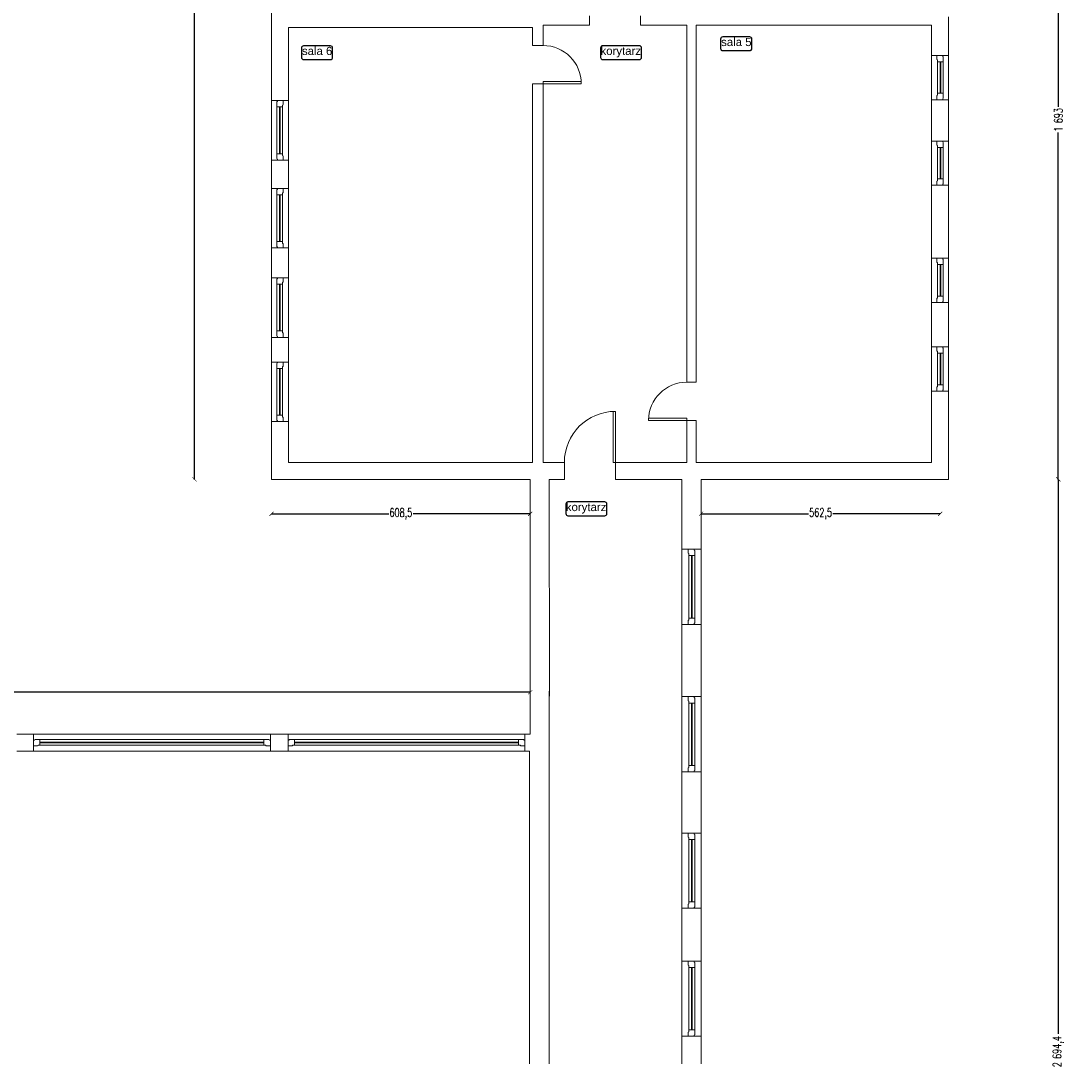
# Model space of a CAD drawing. Header units: centimetres. Extents: x -28146 to 19487, y -25160 to -2224.
# Tile 8 of 29: x -7103 to -4632, y -22953 to -20516. Entities that reach past the tile are written whole.
import ezdxf
from ezdxf.enums import TextEntityAlignment as Align

# ---------------------------------------------------------------- set-up
doc = ezdxf.new("R2010")
doc.units = ezdxf.units.CM
doc.header["$LTSCALE"] = 10
doc.linetypes.add('CONTINU', pattern=[0, 0])
for name, color, linetype, lineweight, true_color in [('IS_Okno_Drzwi', 7, 'Continuous', 9, 0x000000), ('IS_Room (Automatic)', 7, 'Continuous', 25, 0x000000), ('IS_Ściana1', 7, 'Continuous', 9, 0x000000)]:
    doc.layers.add(name, color=color, linetype=linetype, lineweight=lineweight, true_color=true_color)
doc.layers.add('Urzadzenia', color=7, linetype='CONTINU', lineweight=5)
doc.styles.add('Arial_____', font='arial.ttf')
doc.styles.add('styl1', font='simplex.shx', dxfattribs={"width": 0.7})
doc.dimstyles.new('100', dxfattribs={"dimtxt": 20, "dimasz": 10, "dimexe": 1.25, "dimexo": 0, "dimtad": 0, "dimdec": 1, "dimdsep": 46, "dimlunit": 6, "dimtxsty": 'styl1', "dimblk1": 'ARCHTICK', "dimblk2": 'ARCHTICK', "dimsah": 1, "dimcen": 5, "dimse1": 1, "dimse2": 1, "dimclrt": 256, "dimadec": 0, "dimazin": 0, "dimtfac": 1, "dimtdec": 1, "dimtmove": 0, "dimatfit": 3, "dimldrblk": 'ARCHTICK', "dimfxl": 1.25, "dimtolj": 1, "dimtzin": 0, "dimarcsym": 0})

# ---------------------------------------------------------------- blocks, each defined once
blk = doc.blocks.new('4_CoTo_OknoWScianie_1770_1820_450_150_0_15_0_0_ExportItem_1_50_0_False__87f71fa3-f148-4722-b574-2038bd8a55f3_ExportItem')
at = {"layer": 'IS_Okno_Drzwi', "lineweight": -2}
blk.add_lwpolyline([(-0.885, -0.075), (-0.79, -0.075), (-0.78, -0.065), (-0.78, -0.06), (-0.735, -0.06), (-0.735, 0.075), (-0.8525, 0.075), (-0.8625, 0.065), (-0.8625, 0.06), (-0.885, 0.06)], close=True, dxfattribs=at)
at = {"layer": 'IS_Okno_Drzwi', "lineweight": -2, "extrusion": (0, 0, -1)}
for points in [[(0.735, 0.075), (-0.735, 0.075), (-0.735, -0.06), (0.735, -0.06)], [(-0.885, -0.075), (-0.79, -0.075), (-0.78, -0.065), (-0.78, -0.06), (-0.735, -0.06), (-0.735, 0.075), (-0.8525, 0.075), (-0.8625, 0.065), (-0.8625, 0.06), (-0.885, 0.06)]]:
    blk.add_lwpolyline(points, close=True, dxfattribs=at)
at = {"layer": 'IS_Okno_Drzwi', "lineweight": -2, "extrusion": (0, 0, -1), "elevation": -0.001}
blk.add_lwpolyline([(0.735, 0.015), (-0.735, 0.015), (-0.735, 0), (0.735, 0)], close=True, dxfattribs=at)
blk = doc.blocks.new('4_CoTo_OknoWScianie_1040_1750_400_150_0_15_0_0_ExportItem_1_50_0_False__87f71fa3-f148-4722-b574-2038bd8a55f3_ExportItem')
at = {"layer": 'IS_Okno_Drzwi', "lineweight": -2}
blk.add_lwpolyline([(-0.52, -0.075), (-0.425, -0.075), (-0.415, -0.065), (-0.415, -0.06), (-0.37, -0.06), (-0.37, 0.075), (-0.4875, 0.075), (-0.4975, 0.065), (-0.4975, 0.06), (-0.52, 0.06)], close=True, dxfattribs=at)
at = {"layer": 'IS_Okno_Drzwi', "lineweight": -2, "extrusion": (0, 0, -1)}
for points in [[(0.37, 0.075), (-0.37, 0.075), (-0.37, -0.06), (0.37, -0.06)], [(-0.52, -0.075), (-0.425, -0.075), (-0.415, -0.065), (-0.415, -0.06), (-0.37, -0.06), (-0.37, 0.075), (-0.4875, 0.075), (-0.4975, 0.065), (-0.4975, 0.06), (-0.52, 0.06)]]:
    blk.add_lwpolyline(points, close=True, dxfattribs=at)
at = {"layer": 'IS_Okno_Drzwi', "lineweight": -2, "extrusion": (0, 0, -1), "elevation": -0.001}
blk.add_lwpolyline([(0.37, 0.015), (-0.37, 0.015), (-0.37, 0), (0.37, 0)], close=True, dxfattribs=at)
blk = doc.blocks.new('4_CoTo_OknoWScianie_1400_2000_400_150_0_15_0_0_ExportItem_1_50_0_False__87f71fa3-f148-4722-b574-2038bd8a55f3_ExportItem')
at = {"layer": 'IS_Okno_Drzwi', "lineweight": -2}
blk.add_lwpolyline([(-0.7, -0.075), (-0.605, -0.075), (-0.595, -0.065), (-0.595, -0.06), (-0.55, -0.06), (-0.55, 0.075), (-0.6675, 0.075), (-0.6775, 0.065), (-0.6775, 0.06), (-0.7, 0.06)], close=True, dxfattribs=at)
at = {"layer": 'IS_Okno_Drzwi', "lineweight": -2, "extrusion": (0, 0, -1)}
for points in [[(0.55, 0.075), (-0.55, 0.075), (-0.55, -0.06), (0.55, -0.06)], [(-0.7, -0.075), (-0.605, -0.075), (-0.595, -0.065), (-0.595, -0.06), (-0.55, -0.06), (-0.55, 0.075), (-0.6675, 0.075), (-0.6775, 0.065), (-0.6775, 0.06), (-0.7, 0.06)]]:
    blk.add_lwpolyline(points, close=True, dxfattribs=at)
at = {"layer": 'IS_Okno_Drzwi', "lineweight": -2, "extrusion": (0, 0, -1), "elevation": -0.001}
blk.add_lwpolyline([(0.55, 0.015), (-0.55, 0.015), (-0.55, 0), (0.55, 0)], close=True, dxfattribs=at)
blk = doc.blocks.new('4_CoTo_OknoWScianie_5570_3000_400_150_0_15_0_0_ExportItem_1_50_0_False__87f71fa3-f148-4722-b574-2038bd8a55f3_ExportItem')
at = {"layer": 'IS_Okno_Drzwi', "lineweight": -2}
blk.add_lwpolyline([(-2.785, -0.075), (-2.69, -0.075), (-2.68, -0.065), (-2.68, -0.06), (-2.635, -0.06), (-2.635, 0.075), (-2.7525, 0.075), (-2.7625, 0.065), (-2.7625, 0.06), (-2.785, 0.06)], close=True, dxfattribs=at)
at = {"layer": 'IS_Okno_Drzwi', "lineweight": -2, "extrusion": (0, 0, -1)}
for points in [[(2.635, 0.075), (-2.635, 0.075), (-2.635, -0.06), (2.635, -0.06)], [(-2.785, -0.075), (-2.69, -0.075), (-2.68, -0.065), (-2.68, -0.06), (-2.635, -0.06), (-2.635, 0.075), (-2.7525, 0.075), (-2.7625, 0.065), (-2.7625, 0.06), (-2.785, 0.06)]]:
    blk.add_lwpolyline(points, close=True, dxfattribs=at)
at = {"layer": 'IS_Okno_Drzwi', "lineweight": -2, "extrusion": (0, 0, -1), "elevation": -0.001}
blk.add_lwpolyline([(2.635, 0.015), (-2.635, 0.015), (-2.635, 0), (2.635, 0)], close=True, dxfattribs=at)
blk = doc.blocks.new('4_CoTo_DrzwiWScianie_900_2000_220_100_0_50_0_0_ExportItem_1_50_0_False__87f71fa3-f148-4722-b574-2038bd8a55f3_ExportItem')
at = {"layer": 'IS_Okno_Drzwi', "lineweight": -2, "extrusion": (0, 0, -1)}
blk.add_lwpolyline([(-0.45, 1.01), (-0.45, 0.11), (-0.4, 0.11), (-0.4, 1.01)], close=True, dxfattribs=at)
at = {"layer": 'IS_Okno_Drzwi', "lineweight": -2}
blk.add_arc((0.45, 0.11), 0.9, 90, 180, dxfattribs=at)
blk = doc.blocks.new('4_CoTo_DrzwiWScianie_900_2000_250_100_0_50_0_0_ExportItem_1_50_0_False__87f71fa3-f148-4722-b574-2038bd8a55f3_ExportItem')
at = {"layer": 'IS_Okno_Drzwi', "lineweight": -2, "extrusion": (0, 0, -1)}
blk.add_lwpolyline([(-0.45, 1.025), (-0.45, 0.125), (-0.4, 0.125), (-0.4, 1.025)], close=True, dxfattribs=at)
at = {"layer": 'IS_Okno_Drzwi', "lineweight": -2}
blk.add_arc((0.45, 0.125), 0.9, 90, 180, dxfattribs=at)
blk = doc.blocks.new('4_CoTo_DrzwiWScianie_1200_2000_400_100_0_50_0_0_ExportItem_1_50_0_False__87f71fa3-f148-4722-b574-2038bd8a55f3_ExportItem')
at = {"layer": 'IS_Okno_Drzwi', "lineweight": -2, "extrusion": (0, 0, -1)}
blk.add_lwpolyline([(-0.6, 1.4), (-0.6, 0.2), (-0.55, 0.2), (-0.55, 1.4)], close=True, dxfattribs=at)
at = {"layer": 'IS_Okno_Drzwi', "lineweight": -2}
blk.add_arc((0.6, 0.2), 1.2, 90, 180, dxfattribs=at)
blk = doc.blocks.new('_ARCHTICK')
at = {"color": 0, "linetype": 'ByBlock', "const_width": 0.15}
blk.add_lwpolyline([(-0.5, -0.5), (0.5, 0.5)], dxfattribs=at)
blk = doc.blocks.new('*D506')
at = {"layer": 'Defpoints', "color": 0}
for p in [(-4662.2, -19902.5), (-4662.2, -21595.5), (-4662.2, -21595.5)]:
    blk.add_point(p, dxfattribs=at)
at = {"layer": 'Urzadzenia', "color": 0, "lineweight": -2}
for p, q in [((-4662.2, -19902.5), (-4662.2, -20718.7)), ((-4662.2, -21595.5), (-4662.2, -20779.3))]:
    blk.add_line(p, q, dxfattribs=at)
at = {"layer": 'Urzadzenia', "color": 0, "lineweight": -2, "xscale": 10, "yscale": 10, "zscale": 10}
for p, rotation in [((-4662.2, -19902.5), 90), ((-4662.2, -21595.5), 270)]:
    blk.add_blockref('_ARCHTICK', p, dxfattribs=dict(at, rotation=rotation))
at = {"layer": 'Urzadzenia', "insert": (-4662.2, -20749), "char_height": 20, "attachment_point": 5, "rotation": 90, "style": 'styl1'}
blk.add_mtext('\\A1;1\xa0693', dxfattribs=at)
blk = doc.blocks.new('*D507')
at = {"layer": 'Defpoints', "color": 0}
for p in [(-5502.8, -21595.5), (-4940.3, -21595.5), (-4940.3, -21676.5)]:
    blk.add_point(p, dxfattribs=at)
at = {"layer": 'Urzadzenia', "color": 0, "lineweight": -2}
for p, q in [((-5502.8, -21676.5), (-5250.1, -21676.5)), ((-4940.3, -21676.5), (-5192.9, -21676.5))]:
    blk.add_line(p, q, dxfattribs=at)
at = {"layer": 'Urzadzenia', "color": 0, "lineweight": -2, "xscale": 10, "yscale": 10, "zscale": 10, "rotation": 180}
blk.add_blockref('_ARCHTICK', (-5502.8, -21676.5), dxfattribs=at)
at = {"layer": 'Urzadzenia', "color": 0, "lineweight": -2, "xscale": 10, "yscale": 10, "zscale": 10}
blk.add_blockref('_ARCHTICK', (-4940.3, -21676.5), dxfattribs=at)
at = {"layer": 'Urzadzenia', "insert": (-5221.5, -21676.5), "char_height": 20, "attachment_point": 5, "style": 'styl1'}
blk.add_mtext('\\A1;562,5', dxfattribs=at)
blk = doc.blocks.new('*D508')
at = {"layer": 'Defpoints', "color": 0}
for p in [(-4990.4, -21595.5), (-4990.4, -24289.8), (-4662.2, -24289.8)]:
    blk.add_point(p, dxfattribs=at)
at = {"layer": 'Urzadzenia', "color": 0, "lineweight": -2}
for p, q in [((-4662.2, -21595.5), (-4662.2, -22900.7)), ((-4662.2, -24289.8), (-4662.2, -22984.6))]:
    blk.add_line(p, q, dxfattribs=at)
at = {"layer": 'Urzadzenia', "color": 0, "lineweight": -2, "xscale": 10, "yscale": 10, "zscale": 10}
for p, rotation in [((-4662.2, -21595.5), 90), ((-4662.2, -24289.8), 270)]:
    blk.add_blockref('_ARCHTICK', p, dxfattribs=dict(at, rotation=rotation))
at = {"layer": 'Urzadzenia', "insert": (-4662.2, -22942.6), "char_height": 20, "attachment_point": 5, "rotation": 90, "style": 'styl1'}
blk.add_mtext('\\A1;2\xa0694,4', dxfattribs=at)
blk = doc.blocks.new('*D513')
at = {"layer": 'Defpoints', "color": 0}
for p in [(-5904.6, -22096.5), (-9513.8, -22195.5), (-5904.6, -22194.4)]:
    blk.add_point(p, dxfattribs=at)
at = {"layer": 'Urzadzenia', "color": 0, "lineweight": -2}
for p, q in [((-9513.8, -22096.5), (-7750.8, -22096.5)), ((-5904.6, -22096.5), (-7667.5, -22096.5))]:
    blk.add_line(p, q, dxfattribs=at)
at = {"layer": 'Urzadzenia', "color": 0, "lineweight": -2, "xscale": 10, "yscale": 10, "zscale": 10, "rotation": 180}
blk.add_blockref('_ARCHTICK', (-9513.8, -22096.5), dxfattribs=at)
at = {"layer": 'Urzadzenia', "color": 0, "lineweight": -2, "xscale": 10, "yscale": 10, "zscale": 10}
blk.add_blockref('_ARCHTICK', (-5904.6, -22096.5), dxfattribs=at)
at = {"layer": 'Urzadzenia', "insert": (-7709.2, -22096.5), "char_height": 20, "attachment_point": 5, "style": 'styl1'}
blk.add_mtext('\\A1;3\xa0609,2', dxfattribs=at)
blk = doc.blocks.new('*D514')
at = {"layer": 'Defpoints', "color": 0}
for p in [(-6114.4, -21595.5), (-9682.7, -22195.5), (-6114.4, -22195.5)]:
    blk.add_point(p, dxfattribs=at)
at = {"layer": 'Urzadzenia', "color": 0, "lineweight": -2}
for p, q in [((-9682.7, -21595.5), (-9682.7, -21876.8)), ((-9682.7, -22195.5), (-9682.7, -21914.1))]:
    blk.add_line(p, q, dxfattribs=at)
at = {"layer": 'Urzadzenia', "color": 0, "lineweight": -2, "xscale": 10, "yscale": 10, "zscale": 10}
for p, rotation in [((-9682.7, -21595.5), 90), ((-9682.7, -22195.5), 270)]:
    blk.add_blockref('_ARCHTICK', p, dxfattribs=dict(at, rotation=rotation))
at = {"layer": 'Urzadzenia', "insert": (-9682.7, -21895.5), "char_height": 20, "attachment_point": 5, "rotation": 90, "style": 'styl1'}
blk.add_mtext('\\A1;600', dxfattribs=at)
blk = doc.blocks.new('*D515')
at = {"layer": 'Defpoints', "color": 0}
for p in [(-6513.3, -21595.5), (-5904.8, -21595.3), (-5904.8, -21676.7)]:
    blk.add_point(p, dxfattribs=at)
at = {"layer": 'Urzadzenia', "color": 0, "lineweight": -2}
for p, q in [((-6513.3, -21676.7), (-6237.6, -21676.7)), ((-5904.8, -21676.7), (-6180.4, -21676.7))]:
    blk.add_line(p, q, dxfattribs=at)
at = {"layer": 'Urzadzenia', "color": 0, "lineweight": -2, "xscale": 10, "yscale": 10, "zscale": 10, "rotation": 180}
blk.add_blockref('_ARCHTICK', (-6513.3, -21676.7), dxfattribs=at)
at = {"layer": 'Urzadzenia', "color": 0, "lineweight": -2, "xscale": 10, "yscale": 10, "zscale": 10}
blk.add_blockref('_ARCHTICK', (-5904.8, -21676.7), dxfattribs=at)
at = {"layer": 'Urzadzenia', "insert": (-6209, -21676.7), "char_height": 20, "attachment_point": 5, "style": 'styl1'}
blk.add_mtext('\\A1;608,5', dxfattribs=at)
blk = doc.blocks.new('*D516')
at = {"layer": 'Defpoints', "color": 0}
for p in [(-6694.5, -16630.5), (-6513.3, -16630.5), (-6513.3, -21595.5)]:
    blk.add_point(p, dxfattribs=at)
at = {"layer": 'Urzadzenia', "color": 0, "lineweight": -2}
for p, q in [((-6694.5, -16630.5), (-6694.5, -19081.3)), ((-6694.5, -21595.5), (-6694.5, -19144.6))]:
    blk.add_line(p, q, dxfattribs=at)
at = {"layer": 'Urzadzenia', "color": 0, "lineweight": -2, "xscale": 10, "yscale": 10, "zscale": 10}
for p, rotation in [((-6694.5, -16630.5), 90), ((-6694.5, -21595.5), 270)]:
    blk.add_blockref('_ARCHTICK', p, dxfattribs=dict(at, rotation=rotation))
at = {"layer": 'Urzadzenia', "insert": (-6694.5, -19113), "char_height": 20, "attachment_point": 5, "rotation": 90, "style": 'styl1'}
blk.add_mtext('\\A1;4\xa0965', dxfattribs=at)

msp = doc.modelspace()

# ---------------------------------------------------------------- linework, layer by layer
at = {"layer": 'IS_Room (Automatic)'}
for points, elevation in [([(-6437.84, -20607.32), (-6374.53, -20607.32, 0.4142136), (-6369.53, -20602.32), (-6369.53, -20580.04, 0.4142136), (-6374.53, -20575.04), (-6437.84, -20575.04, 0.4142136), (-6442.84, -20580.04), (-6442.84, -20602.32, 0.4142136)], 20666.7), ([(-5734.2, -20607.14), (-5647.8, -20607.14, 0.4142136), (-5642.8, -20602.14), (-5642.8, -20579.87, 0.4142136), (-5647.8, -20574.87), (-5734.2, -20574.87, 0.4142136), (-5739.2, -20579.87), (-5739.2, -20602.14, 0.4142136)], 20669), ([(-5451.65, -20586.26), (-5388.18, -20586.26, 0.4142136), (-5383.18, -20581.26), (-5383.18, -20558.98, 0.4142136), (-5388.18, -20553.98), (-5451.65, -20553.98, 0.4142136), (-5456.65, -20558.98), (-5456.65, -20581.26, 0.4142136)], 20669.1), ([(-5815.8, -21680.96), (-5729.4, -21680.96, 0.4142136), (-5724.4, -21675.96), (-5724.4, -21653.69, 0.4142136), (-5729.4, -21648.69), (-5815.8, -21648.69, 0.4142136), (-5820.8, -21653.69), (-5820.8, -21675.96, 0.4142136)], 20668.3)]:
    msp.add_lwpolyline(points, format="xyb", close=True, dxfattribs=dict(at, elevation=elevation))
at = {"layer": 'IS_Ściana1'}
for p, q in [((-5765.2, -20526.46, 3205.3), (-5765.2, -20504.46, 3205.3)), ((-5645.2, -20526.46, 3205.3), (-5645.2, -20504.46, 3205.3)), ((-5874.51, -20574.28, 3205.3), (-5899.51, -20574.28, 3205.3)), ((-4920.29, -20597.71, 3205.3), (-4960.29, -20597.71, 3205.3)), ((-5874.51, -20664.28, 3205.3), (-5899.51, -20664.28, 3205.3)), ((-4920.29, -20701.71, 3205.3), (-4960.29, -20701.71, 3205.3)), ((-6513.29, -20703.8, 3205.3), (-6473.29, -20703.8, 3205.3)), ((-4920.29, -20799.07, 3205.3), (-4960.29, -20799.07, 3205.3)), ((-6513.29, -20843.8, 3205.3), (-6473.29, -20843.8, 3205.3)), ((-6513.29, -20910.55, 3205.3), (-6473.29, -20910.55, 3205.3)), ((-4920.29, -20903.07, 3205.3), (-4960.29, -20903.07, 3205.3)), ((-6513.29, -21050.55, 3205.3), (-6473.29, -21050.55, 3205.3)), ((-4920.29, -21074.97, 3205.3), (-4960.29, -21074.97, 3205.3)), ((-6513.29, -21121.15, 3205.3), (-6473.29, -21121.15, 3205.3)), ((-4920.29, -21178.97, 3205.3), (-4960.29, -21178.97, 3205.3)), ((-6513.29, -21261.15, 3205.3), (-6473.29, -21261.15, 3205.3)), ((-4920.29, -21283.71, 3205.3), (-4960.29, -21283.71, 3205.3)), ((-6513.29, -21319.25, 3205.3), (-6473.29, -21319.25, 3205.3)), ((-5514.39, -21366.63, 3205.3), (-5536.39, -21366.63, 3205.3)), ((-4920.29, -21387.71, 3205.3), (-4960.29, -21387.71, 3205.3)), ((-6513.29, -21459.25, 3205.3), (-6473.29, -21459.25, 3205.3)), ((-5514.39, -21456.63, 3205.3), (-5536.39, -21456.63, 3205.3)), ((-5824.32, -21595.46, 3205.3), (-5824.32, -21555.46, 3205.3)), ((-5704.32, -21595.46, 3205.3), (-5704.32, -21555.46, 3205.3)), ((-5502.76, -21759.85, 3205.3), (-5547.76, -21759.85, 3205.3)), ((-5502.76, -21936.85, 3205.3), (-5547.76, -21936.85, 3205.3)), ((-5502.76, -22106.97, 3205.3), (-5547.76, -22106.97, 3205.3)), ((-7073.05, -22195.46, 3205.3), (-7073.05, -22235.46, 3205.3)), ((-6516.05, -22195.46, 3205.3), (-6516.05, -22235.46, 3205.3)), ((-6474.1, -22195.46, 3205.3), (-6474.1, -22235.46, 3205.3)), ((-5917.1, -22195.46, 3205.3), (-5917.1, -22235.46, 3205.3)), ((-5502.76, -22283.97, 3205.3), (-5547.76, -22283.97, 3205.3)), ((-5502.76, -22428.27, 3205.3), (-5547.76, -22428.27, 3205.3)), ((-5502.76, -22605.27, 3205.3), (-5547.76, -22605.27, 3205.3)), ((-5502.76, -22729.49, 3205.3), (-5547.76, -22729.49, 3205.3)), ((-5502.76, -22906.49, 3205.3), (-5547.76, -22906.49, 3205.3))]:
    msp.add_line(p, q, dxfattribs=at)
at = {"layer": 'IS_Ściana1', "extrusion": (1, 0, 0)}
for points, elevation in [([(-20486.46, 3205.3), (-20531.46, 3205.3)], -6513.29), ([(-20531.46, 3205.3), (-20526.46, 3205.3)], -5874.51), ([(-21366.63, 3205.3), (-20526.46, 3205.3)], -5536.39), ([(-21366.63, 3205.3), (-20526.46, 3205.3)], -5514.39), ([(-20597.71, 3205.3), (-20526.46, 3205.3)], -4960.29), ([(-20526.46, 3205.3), (-20506.46, 3205.3)], -4920.29), ([(-20597.71, 3205.3), (-20526.46, 3205.3)], -4920.29), ([(-20531.46, 3205.3), (-20703.8, 3205.3)], -6513.29), ([(-20531.46, 3205.3), (-20703.8, 3205.3)], -6473.29), ([(-20574.28, 3205.3), (-20531.46, 3205.3)], -5899.51), ([(-20574.28, 3205.3), (-20531.46, 3205.3)], -5874.51), ([(-20701.71, 3205.3), (-20597.71, 3205.3)], -4960.29), ([(-20701.71, 3205.3), (-20597.71, 3205.3)], -4920.29), ([(-21555.46, 3205.3), (-20664.28, 3205.3)], -5899.51), ([(-21555.46, 3205.3), (-20664.28, 3205.3)], -5874.51), ([(-20799.07, 3205.3), (-20701.71, 3205.3)], -4960.29), ([(-20799.07, 3205.3), (-20701.71, 3205.3)], -4920.29), ([(-20703.8, 3205.3), (-20843.8, 3205.3)], -6513.29), ([(-20703.8, 3205.3), (-20843.8, 3205.3)], -6473.29), ([(-20903.07, 3205.3), (-20799.07, 3205.3)], -4960.29), ([(-20903.07, 3205.3), (-20799.07, 3205.3)], -4920.29), ([(-20843.8, 3205.3), (-20910.55, 3205.3)], -6513.29), ([(-20843.8, 3205.3), (-20910.55, 3205.3)], -6473.29), ([(-20910.55, 3205.3), (-21050.55, 3205.3)], -6513.29), ([(-20910.55, 3205.3), (-21050.55, 3205.3)], -6473.29), ([(-21074.97, 3205.3), (-20903.07, 3205.3)], -4960.29), ([(-21074.97, 3205.3), (-20903.07, 3205.3)], -4920.29), ([(-21050.55, 3205.3), (-21121.15, 3205.3)], -6513.29), ([(-21050.55, 3205.3), (-21121.15, 3205.3)], -6473.29), ([(-21178.97, 3205.3), (-21074.97, 3205.3)], -4960.29), ([(-21178.97, 3205.3), (-21074.97, 3205.3)], -4920.29), ([(-21121.15, 3205.3), (-21261.15, 3205.3)], -6513.29), ([(-21121.15, 3205.3), (-21261.15, 3205.3)], -6473.29), ([(-21283.71, 3205.3), (-21178.97, 3205.3)], -4960.29), ([(-21283.71, 3205.3), (-21178.97, 3205.3)], -4920.29), ([(-21261.15, 3205.3), (-21319.25, 3205.3)], -6513.29), ([(-21261.15, 3205.3), (-21319.25, 3205.3)], -6473.29), ([(-21387.71, 3205.3), (-21283.71, 3205.3)], -4960.29), ([(-21387.71, 3205.3), (-21283.71, 3205.3)], -4920.29), ([(-21319.25, 3205.3), (-21459.25, 3205.3)], -6513.29), ([(-21319.25, 3205.3), (-21459.25, 3205.3)], -6473.29), ([(-21555.46, 3205.3), (-21387.71, 3205.3)], -4960.29), ([(-21595.46, 3205.3), (-21387.71, 3205.3)], -4920.29), ([(-21459.25, 3205.3), (-21595.46, 3205.3)], -6513.29), ([(-21459.25, 3205.3), (-21555.46, 3205.3)], -6473.29), ([(-21555.46, 3205.3), (-21456.63, 3205.3)], -5536.39), ([(-21555.46, 3205.3), (-21456.63, 3205.3)], -5514.39), ([(-21759.85, 3205.3), (-21595.46, 3205.3)], -5547.76), ([(-21759.85, 3205.3), (-21595.46, 3205.3)], -5502.76), ([(-21936.85, 3205.3), (-21759.85, 3205.3)], -5547.76), ([(-21936.85, 3205.3), (-21759.85, 3205.3)], -5502.76), ([(-22106.97, 3205.3), (-21936.85, 3205.3)], -5547.76), ([(-22106.97, 3205.3), (-21936.85, 3205.3)], -5502.76), ([(-24099.63, 3205.3), (-22094.19, 3205.3)], -5859.76), ([(-22283.97, 3205.3), (-22106.97, 3205.3)], -5547.76), ([(-22283.97, 3205.3), (-22106.97, 3205.3)], -5502.76), ([(-24099.63, 3205.3), (-22235.46, 3205.3)], -5906.76), ([(-22428.27, 3205.3), (-22283.97, 3205.3)], -5547.76), ([(-22428.27, 3205.3), (-22283.97, 3205.3)], -5502.76), ([(-22605.27, 3205.3), (-22428.27, 3205.3)], -5547.76), ([(-22605.27, 3205.3), (-22428.27, 3205.3)], -5502.76), ([(-22729.49, 3205.3), (-22605.27, 3205.3)], -5547.76), ([(-22729.49, 3205.3), (-22605.27, 3205.3)], -5502.76), ([(-22906.49, 3205.3), (-22729.49, 3205.3)], -5547.76), ([(-22906.49, 3205.3), (-22729.49, 3205.3)], -5502.76), ([(-23004.89, 3205.3), (-22906.49, 3205.3)], -5547.76), ([(-23004.89, 3205.3), (-22906.49, 3205.3)], -5502.76)]:
    msp.add_lwpolyline(points, dxfattribs=dict(at, elevation=elevation))
at = {"layer": 'IS_Ściana1', "extrusion": (6.50013e-15, 1, 0), "elevation": -20526.46}
msp.add_lwpolyline([(5874.51, 3205.3), (5765.2, 3205.3)], dxfattribs=at)
at = {"layer": 'IS_Ściana1', "extrusion": (6.53042e-15, 1, 0), "elevation": -20526.46}
msp.add_lwpolyline([(5645.2, 3205.3), (5536.39, 3205.3)], dxfattribs=at)
at = {"layer": 'IS_Ściana1', "extrusion": (0, 1, 0)}
for points, elevation in [([(5514.39, 3205.3), (4960.29, 3205.3)], -20526.46), ([(6473.29, 3205.3), (5899.51, 3205.3)], -20531.46), ([(6473.29, 3205.3), (5904.76, 3205.3)], -21555.46), ([(5904.76, 3205.3), (5899.51, 3205.3)], -21555.46), ([(5874.51, 3205.3), (5859.76, 3205.3)], -21555.46), ([(5859.76, 3205.3), (5824.32, 3205.3)], -21555.46), ([(5704.32, 3205.3), (5547.76, 3205.3)], -21555.46), ([(5547.76, 3205.3), (5536.39, 3205.3)], -21555.46), ([(5514.39, 3205.3), (5502.76, 3205.3)], -21555.46), ([(5502.76, 3205.3), (4960.29, 3205.3)], -21555.46), ([(6513.29, 3205.3), (6473.29, 3205.3)], -21595.46), ([(6473.29, 3205.3), (5904.76, 3205.3)], -21595.46), ([(5859.76, 3205.3), (5824.32, 3205.3)], -21595.46), ([(5704.32, 3205.3), (5547.76, 3205.3)], -21595.46), ([(5502.76, 3205.3), (4960.29, 3205.3)], -21595.46), ([(4920.29, 3205.3), (4960.29, 3205.3)], -21595.46), ([(7073.05, 3205.3), (7112.41, 3205.3)], -22195.46), ([(6516.05, 3205.3), (7073.05, 3205.3)], -22195.46), ([(6474.1, 3205.3), (6516.05, 3205.3)], -22195.46), ([(5917.1, 3205.3), (6474.1, 3205.3)], -22195.46), ([(5904.58, 3205.3), (5917.1, 3205.3)], -22195.46), ([(7073.05, 3205.3), (7112.41, 3205.3)], -22235.46), ([(6516.05, 3205.3), (7073.05, 3205.3)], -22235.46), ([(6474.1, 3205.3), (6516.05, 3205.3)], -22235.46), ([(5917.1, 3205.3), (6474.1, 3205.3)], -22235.46), ([(5906.76, 3205.3), (5917.1, 3205.3)], -22235.46)]:
    msp.add_lwpolyline(points, dxfattribs=dict(at, elevation=elevation))
at = {"layer": 'IS_Ściana1', "elevation": 3205.3}
for points in [[(-5904.76, -21595.46), (-5904.58, -22195.46)], [(-5859.76, -21595.46), (-5859.6, -22105.55)]]:
    msp.add_lwpolyline(points, dxfattribs=at)

# ---------------------------------------------------------------- block references
at = {"layer": 'IS_Okno_Drzwi', "yscale": 100, "zscale": 100}
for name, p, xscale, rotation in [('4_CoTo_DrzwiWScianie_900_2000_250_100_0_50_0_0_ExportItem_1_50_0_False__87f71fa3-f148-4722-b574-2038bd8a55f3_ExportItem', (-5887.01, -20619.28, 9861.3), 100, 270), ('4_CoTo_OknoWScianie_1040_1750_400_150_0_15_0_0_ExportItem_1_50_0_False__87f71fa3-f148-4722-b574-2038bd8a55f3_ExportItem', (-4940.29, -20649.71, 9846.5), -100, 270), ('4_CoTo_OknoWScianie_1400_2000_400_150_0_15_0_0_ExportItem_1_50_0_False__87f71fa3-f148-4722-b574-2038bd8a55f3_ExportItem', (-6493.29, -20773.8, 9848.5), -100, 89.99999999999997), ('4_CoTo_OknoWScianie_1040_1750_400_150_0_15_0_0_ExportItem_1_50_0_False__87f71fa3-f148-4722-b574-2038bd8a55f3_ExportItem', (-4940.29, -20851.07, 9846.6), -100, 270), ('4_CoTo_OknoWScianie_1400_2000_400_150_0_15_0_0_ExportItem_1_50_0_False__87f71fa3-f148-4722-b574-2038bd8a55f3_ExportItem', (-6493.29, -20980.55, 9848.4), -100, 89.99999999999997), ('4_CoTo_OknoWScianie_1040_1750_400_150_0_15_0_0_ExportItem_1_50_0_False__87f71fa3-f148-4722-b574-2038bd8a55f3_ExportItem', (-4940.29, -21126.97, 9846.7), -100, 270), ('4_CoTo_OknoWScianie_1400_2000_400_150_0_15_0_0_ExportItem_1_50_0_False__87f71fa3-f148-4722-b574-2038bd8a55f3_ExportItem', (-6493.29, -21191.15, 9848.3), -100, 89.99999999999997), ('4_CoTo_OknoWScianie_1040_1750_400_150_0_15_0_0_ExportItem_1_50_0_False__87f71fa3-f148-4722-b574-2038bd8a55f3_ExportItem', (-4940.29, -21335.71, 9846.8), -100, 270), ('4_CoTo_OknoWScianie_1400_2000_400_150_0_15_0_0_ExportItem_1_50_0_False__87f71fa3-f148-4722-b574-2038bd8a55f3_ExportItem', (-6493.29, -21389.25, 9848.2), -100, 89.99999999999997), ('4_CoTo_DrzwiWScianie_900_2000_220_100_0_50_0_0_ExportItem_1_50_0_False__87f71fa3-f148-4722-b574-2038bd8a55f3_ExportItem', (-5525.39, -21411.63, 9861.2), -100, 89.99999999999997), ('4_CoTo_OknoWScianie_1770_1820_450_150_0_15_0_0_ExportItem_1_50_0_False__87f71fa3-f148-4722-b574-2038bd8a55f3_ExportItem', (-5525.26, -21848.35, 9846.2), -100, 270), ('4_CoTo_OknoWScianie_1770_1820_450_150_0_15_0_0_ExportItem_1_50_0_False__87f71fa3-f148-4722-b574-2038bd8a55f3_ExportItem', (-5525.26, -22195.47, 9846.1), -100, 270), ('4_CoTo_OknoWScianie_1770_1820_450_150_0_15_0_0_ExportItem_1_50_0_False__87f71fa3-f148-4722-b574-2038bd8a55f3_ExportItem', (-5525.26, -22516.77, 9846), -100, 270), ('4_CoTo_OknoWScianie_1770_1820_450_150_0_15_0_0_ExportItem_1_50_0_False__87f71fa3-f148-4722-b574-2038bd8a55f3_ExportItem', (-5525.26, -22817.99, 9845.9), -100, 270)]:
    msp.add_blockref(name, p, dxfattribs=dict(at, xscale=xscale, rotation=rotation))
for name, p, xscale in [('4_CoTo_DrzwiWScianie_1200_2000_400_100_0_50_0_0_ExportItem_1_50_0_False__87f71fa3-f148-4722-b574-2038bd8a55f3_ExportItem', (-5764.32, -21575.46, 9862.9), 100), ('4_CoTo_OknoWScianie_5570_3000_400_150_0_15_0_0_ExportItem_1_50_0_False__87f71fa3-f148-4722-b574-2038bd8a55f3_ExportItem', (-6794.55, -22215.46, 9856.5), -100), ('4_CoTo_OknoWScianie_5570_3000_400_150_0_15_0_0_ExportItem_1_50_0_False__87f71fa3-f148-4722-b574-2038bd8a55f3_ExportItem', (-6195.6, -22215.46, 9856.6), -100)]:
    msp.add_blockref(name, p, dxfattribs=dict(at, xscale=xscale))

# ---------------------------------------------------------------- texts
at = {"layer": 'IS_Room (Automatic)', "style": 'Arial_____'}
for s, p in [('sala 6', (-6405.99, -20602.32, 20666.7)), ('korytarz', (-5691.59, -20602.14, 20669)), ('sala 5', (-5419.79, -20581.26, 20669.1)), ('korytarz', (-5773.19, -21675.96, 20668.3))]:
    msp.add_text(s, height=19.2, dxfattribs=at).set_placement(p, align=Align.BOTTOM_CENTER)

# ---------------------------------------------------------------- dimensions: what is measured, and where the dimension line sits
at = {"layer": 'Urzadzenia'}
for base, p1, p2, picture, middle in [((-6694.49, -16630.46), (-6513.29, -21595.46), (-6513.29, -16630.46, 3205.3), '*D516', (-6694.49, -19112.96)), ((-4662.2, -21595.46), (-4662.2, -19902.46), (-4662.2, -21595.46), '*D506', (-4662.2, -20748.96)), ((-9682.73, -22195.46), (-6114.39, -21595.46, 3205.3), (-6114.39, -22195.46, 3205.3), '*D514', (-9682.73, -21895.46)), ((-4662.2, -24289.83), (-4990.38, -21595.46, 3205.3), (-4990.38, -24289.83, 3205.3), '*D508', (-4662.2, -22942.65))]:
    dim = msp.add_linear_dim(base=base, p1=p1, p2=p2, angle=90, dimstyle='100', dxfattribs=at)
    dim.commit()
    dim.dimension.update_dxf_attribs({"geometry": picture, "text_midpoint": middle})
dim = msp.add_linear_dim(base=(-5904.76, -21676.7), p1=(-6513.29, -21595.46, 3205.3), p2=(-5904.76, -21595.28, 3205.3), dimstyle='100', dxfattribs=at)
dim.commit()
dim.dimension.update_dxf_attribs({"geometry": '*D515', "text_midpoint": (-6209.02, -21676.7), "dimtype": 160})
for base, p1, p2, picture, middle in [((-4940.29, -21676.48), (-5502.76, -21595.46, 3205.3), (-4940.29, -21595.46, 3205.3), '*D507', (-5221.52, -21676.48)), ((-5904.58, -22096.51), (-9513.76, -22195.46), (-5904.58, -22194.38, 3205.3), '*D513', (-7709.17, -22096.51))]:
    dim = msp.add_linear_dim(base=base, p1=p1, p2=p2, dimstyle='100', dxfattribs=at)
    dim.commit()
    dim.dimension.update_dxf_attribs({"geometry": picture, "text_midpoint": middle})

doc.saveas('drawing.dxf')
